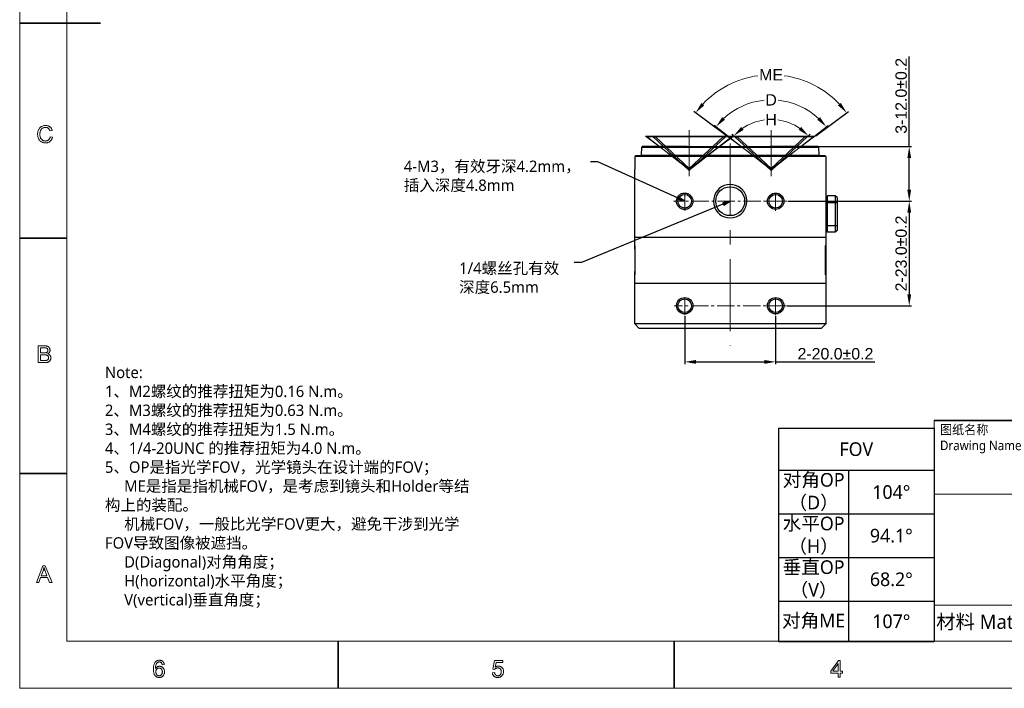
# Model space of a CAD drawing. Header units: millimetres. Extents: x 6362 to 6804, y -1856 to -1543.
# Tile 1 of 28: x 6368 to 6585, y -1850 to -1703. Entities that reach past the tile are written whole.
import ezdxf

# ---------------------------------------------------------------- set-up
doc = ezdxf.new("R2010")
doc.units = ezdxf.units.MM
doc.linetypes.add('CENTER', pattern=[50.8, 31.75, -6.35, 6.35, -6.35])
doc.linetypes.add('CENTER2', pattern=[28.575, 19.05, -3.175, 3.175, -3.175])
doc.layers.add('from', color=7, linetype='Continuous', lineweight=13)
doc.styles.add('HANA', font='arial.ttf')
doc.styles.add('ROMANS', font='romans.shx')
doc.styles.get("Standard").update_dxf_attribs({"font": 'AcadEref.ttf'})
doc.styles.add('微软雅黑', font='txt')
doc.dimstyles.new('HANA$0', dxfattribs={"dimtxt": 2.5, "dimasz": 2.5, "dimexe": 0.5, "dimexo": 0.2, "dimgap": 0.5, "dimtad": 1, "dimzin": 1, "dimdsep": 46, "dimtxsty": 'HANA', "dimcen": 0, "dimclrd": 3, "dimclre": 3, "dimclrt": 4, "dimadec": 0, "dimazin": 0, "dimtfac": 1, "dimtmove": 0, "dimatfit": 3, "dimfxl": 1, "dimtzin": 0, "dimarcsym": 0})
doc.dimstyles.new('HANA$2', dxfattribs={"dimtxt": 2.5, "dimasz": 2.5, "dimexe": 0.5, "dimexo": 0.2, "dimgap": 0.5, "dimtad": 1, "dimtih": 1, "dimtoh": 1, "dimzin": 1, "dimdsep": 46, "dimtxsty": 'HANA', "dimcen": 0, "dimclrd": 3, "dimclre": 3, "dimclrt": 4, "dimadec": 0, "dimazin": 0, "dimtfac": 1, "dimtmove": 0, "dimatfit": 3, "dimfxl": 1, "dimtzin": 0, "dimarcsym": 0})
doc.dimstyles.get("Standard").update_dxf_attribs({"dimtxt": 0.15625, "dimasz": 0.1875, "dimexe": 0.18, "dimexo": 0.0625, "dimgap": 0.09, "dimtad": 0, "dimtih": 1, "dimtoh": 1, "dimdec": 3, "dimzin": 4, "dimdsep": 46, "dimtxsty": 'Standard', "dimblk": 'CLOSED', "dimblk1": 'CLOSED', "dimblk2": 'CLOSED', "dimcen": 0.09, "dimadec": 0, "dimazin": 0, "dimtp": 0.001, "dimtm": 0.001, "dimtfac": 1, "dimtdec": 3, "dimtofl": 0, "dimtmove": 0, "dimatfit": 3, "dimldrblk": 'CLOSED', "dimfxl": 1, "dimtolj": 1, "dimtzin": 4, "dimarcsym": 0})

# ---------------------------------------------------------------- blocks, each defined once
blk = doc.blocks.new('A$C2C621B64')
at = {"layer": 'from', "color": 7, "lineweight": 35, "ltscale": 0.375}
blk.add_line((0, 99.02), (12.02, 99.02), dxfattribs=at)
at = {"layer": 'from', "color": 7, "lineweight": 35, "ltscale": 0.25}
for p, q in [((7, 67), (0, 67)), ((7, 32), (0, 32))]:
    blk.add_line(p, q, dxfattribs=at)
at = {"layer": 'from', "color": 7, "lineweight": 35, "ltscale": 0.24999}
for p, q in [((47.38, 7), (47.38, 0)), ((97.38, 7), (97.38, 0))]:
    blk.add_line(p, q, dxfattribs=at)
at = {"layer": 'from', "color": 7}
for points in [[(0, 0), (291, 0), (291, 204), (0, 204)], [(7, 7), (284, 7), (284, 197), (7, 197)]]:
    blk.add_lwpolyline(points, close=True, dxfattribs=at)
at = {"layer": 'from', "color": 7, "lineweight": 13}
for points in [[(4.88, 82.04), (4.86, 81.95), (4.83, 81.88), (4.8, 81.8), (4.77, 81.73), (4.73, 81.67), (4.69, 81.61), (4.65, 81.55), (4.6, 81.5), (4.55, 81.45), (4.5, 81.41), (4.44, 81.37), (4.39, 81.33), (4.33, 81.3), (4.26, 81.28), (4.2, 81.25), (4.13, 81.23), (4.07, 81.22), (3.99, 81.21), (3.92, 81.2), (3.85, 81.2), (3.73, 81.2), (3.61, 81.22), (3.51, 81.24), (3.41, 81.26), (3.32, 81.3), (3.23, 81.34), (3.15, 81.39), (3.08, 81.45), (3.01, 81.51), (2.95, 81.59), (2.9, 81.66), (2.85, 81.75), (2.81, 81.83), (2.77, 81.92), (2.74, 82.01), (2.72, 82.1), (2.7, 82.2), (2.68, 82.3), (2.67, 82.4), (2.67, 82.51), (2.67, 82.63), (2.68, 82.74), (2.7, 82.85), (2.72, 82.95), (2.75, 83.04), (2.79, 83.14), (2.83, 83.22), (2.88, 83.3), (2.94, 83.38), (3, 83.45), (3.07, 83.51), (3.14, 83.57), (3.22, 83.62), (3.3, 83.66), (3.38, 83.7), (3.47, 83.73), (3.56, 83.76), (3.65, 83.77), (3.75, 83.78), (3.85, 83.79), (3.92, 83.78), (3.99, 83.78), (4.06, 83.77), (4.13, 83.76), (4.19, 83.74), (4.25, 83.72), (4.31, 83.7), (4.37, 83.67), (4.42, 83.64), (4.47, 83.6), (4.52, 83.56), (4.57, 83.52), (4.62, 83.47), (4.66, 83.42), (4.69, 83.37), (4.73, 83.32), (4.76, 83.26), (4.79, 83.19), (4.82, 83.13), (4.84, 83.06), (4.51, 82.98), (4.5, 83.03), (4.48, 83.08), (4.46, 83.12), (4.43, 83.17), (4.41, 83.21), (4.38, 83.25), (4.36, 83.28), (4.33, 83.31), (4.3, 83.34), (4.26, 83.37), (4.23, 83.4), (4.19, 83.42), (4.16, 83.44), (4.12, 83.46), (4.08, 83.47), (4.03, 83.48), (3.99, 83.49), (3.94, 83.5), (3.9, 83.5), (3.85, 83.5), (3.77, 83.5), (3.69, 83.49), (3.62, 83.48), (3.55, 83.46), (3.49, 83.44), (3.43, 83.41), (3.37, 83.37), (3.32, 83.33), (3.27, 83.29), (3.23, 83.23), (3.19, 83.18), (3.15, 83.12), (3.12, 83.06), (3.09, 82.99), (3.07, 82.92), (3.05, 82.85), (3.03, 82.77), (3.02, 82.69), (3.02, 82.6), (3.01, 82.51), (3.02, 82.41), (3.02, 82.32), (3.03, 82.22), (3.05, 82.14), (3.07, 82.06), (3.09, 81.98), (3.12, 81.91), (3.16, 81.85), (3.19, 81.79), (3.24, 81.74), (3.28, 81.69), (3.33, 81.65), (3.38, 81.61), (3.44, 81.58), (3.49, 81.55), (3.55, 81.52), (3.61, 81.51), (3.68, 81.49), (3.75, 81.49), (3.82, 81.48), (3.88, 81.49), (3.93, 81.49), (3.98, 81.5), (4.03, 81.51), (4.08, 81.52), (4.13, 81.54), (4.17, 81.56), (4.22, 81.59), (4.26, 81.61), (4.29, 81.64), (4.33, 81.68), (4.36, 81.71), (4.39, 81.75), (4.42, 81.8), (4.45, 81.84), (4.47, 81.89), (4.5, 81.94), (4.52, 82), (4.54, 82.06), (4.55, 82.12)], [(4.17, 49.82), (4.22, 49.8), (4.26, 49.79), (4.3, 49.77), (4.34, 49.75), (4.38, 49.72), (4.41, 49.7), (4.45, 49.67), (4.47, 49.65), (4.5, 49.62), (4.53, 49.59), (4.55, 49.55), (4.57, 49.52), (4.59, 49.48), (4.6, 49.45), (4.61, 49.41), (4.62, 49.37), (4.63, 49.34), (4.64, 49.3), (4.64, 49.26), (4.64, 49.21), (4.64, 49.17), (4.64, 49.13), (4.63, 49.09), (4.63, 49.05), (4.62, 49.01), (4.6, 48.97), (4.59, 48.94), (4.58, 48.9), (4.56, 48.86), (4.54, 48.83), (4.52, 48.79), (4.49, 48.76), (4.47, 48.73), (4.44, 48.7), (4.41, 48.68), (4.38, 48.65), (4.35, 48.63), (4.31, 48.61), (4.28, 48.59), (4.24, 48.57), (4.2, 48.55), (4.15, 48.54), (4.11, 48.53), (4.06, 48.52), (4.01, 48.51), (3.95, 48.5), (3.9, 48.5), (3.84, 48.49), (3.78, 48.49), (3.71, 48.49), (2.75, 48.49), (2.75, 50.99), (3.69, 50.99), (3.78, 50.99), (3.86, 50.98), (3.94, 50.97), (4.01, 50.96), (4.08, 50.94), (4.14, 50.92), (4.2, 50.89), (4.25, 50.86), (4.29, 50.83), (4.33, 50.79), (4.37, 50.75), (4.4, 50.71), (4.43, 50.67), (4.45, 50.62), (4.47, 50.58), (4.49, 50.54), (4.5, 50.49), (4.51, 50.44), (4.52, 50.4), (4.52, 50.35), (4.52, 50.32), (4.52, 50.29), (4.51, 50.25), (4.51, 50.22), (4.5, 50.19), (4.49, 50.16), (4.48, 50.13), (4.47, 50.1), (4.45, 50.08), (4.43, 50.05), (4.42, 50.02), (4.4, 49.99), (4.37, 49.97), (4.35, 49.94), (4.33, 49.92), (4.3, 49.9), (4.27, 49.88), (4.24, 49.86), (4.21, 49.84)], [(3.08, 49.94), (3.63, 49.94), (3.66, 49.94), (3.69, 49.94), (3.72, 49.94), (3.75, 49.94), (3.78, 49.95), (3.81, 49.95), (3.83, 49.95), (3.86, 49.95), (3.88, 49.96), (3.91, 49.96), (3.93, 49.96), (3.95, 49.97), (3.97, 49.98), (3.99, 49.98), (4.01, 49.99), (4.03, 50), (4.05, 50.02), (4.07, 50.03), (4.09, 50.04), (4.11, 50.06), (4.12, 50.08), (4.14, 50.09), (4.15, 50.11), (4.16, 50.14), (4.17, 50.16), (4.18, 50.19), (4.19, 50.21), (4.19, 50.24), (4.19, 50.27), (4.19, 50.31), (4.19, 50.34), (4.19, 50.37), (4.19, 50.41), (4.18, 50.43), (4.17, 50.46), (4.16, 50.49), (4.15, 50.51), (4.14, 50.53), (4.12, 50.55), (4.11, 50.57), (4.09, 50.59), (4.07, 50.6), (4.05, 50.61), (4.03, 50.63), (4.01, 50.64), (3.99, 50.65), (3.97, 50.66), (3.94, 50.66), (3.92, 50.67), (3.9, 50.67), (3.87, 50.68), (3.85, 50.68), (3.82, 50.68), (3.79, 50.68), (3.76, 50.69), (3.73, 50.69), (3.69, 50.69), (3.66, 50.69), (3.62, 50.69), (3.58, 50.69), (3.08, 50.69)], [(3.08, 48.78), (3.71, 48.78), (3.77, 48.79), (3.83, 48.79), (3.89, 48.79), (3.94, 48.8), (3.99, 48.81), (4.03, 48.83), (4.07, 48.84), (4.11, 48.86), (4.14, 48.88), (4.17, 48.9), (4.2, 48.92), (4.22, 48.95), (4.24, 48.98), (4.25, 49), (4.27, 49.03), (4.28, 49.07), (4.29, 49.1), (4.3, 49.14), (4.3, 49.17), (4.3, 49.21), (4.3, 49.25), (4.29, 49.29), (4.29, 49.33), (4.28, 49.36), (4.27, 49.39), (4.25, 49.43), (4.23, 49.45), (4.21, 49.48), (4.19, 49.51), (4.16, 49.53), (4.13, 49.55), (4.1, 49.57), (4.06, 49.59), (4.02, 49.6), (3.97, 49.62), (3.92, 49.63), (3.86, 49.63), (3.8, 49.64), (3.73, 49.64), (3.66, 49.64), (3.08, 49.64)], [(4.83, 15.73), (4.45, 15.73), (4.16, 16.49), (3.12, 16.49), (2.84, 15.73), (2.49, 15.73), (3.45, 18.23), (3.81, 18.23)], [(4.06, 16.76), (4, 16.91), (3.95, 17.05), (3.9, 17.18), (3.86, 17.29), (3.82, 17.39), (3.79, 17.48), (3.76, 17.55), (3.74, 17.6), (3.72, 17.65), (3.71, 17.68), (3.71, 17.7), (3.7, 17.72), (3.69, 17.75), (3.68, 17.78), (3.67, 17.81), (3.66, 17.84), (3.65, 17.87), (3.65, 17.9), (3.64, 17.93), (3.63, 17.97), (3.62, 17.97), (3.61, 17.92), (3.6, 17.87), (3.59, 17.82), (3.57, 17.78), (3.56, 17.73), (3.55, 17.68), (3.54, 17.64), (3.52, 17.59), (3.51, 17.55), (3.49, 17.5), (3.21, 16.76)], [(20.21, 2.95), (20.25, 3.01), (20.3, 3.07), (20.35, 3.12), (20.4, 3.16), (20.46, 3.2), (20.52, 3.23), (20.59, 3.25), (20.66, 3.27), (20.73, 3.28), (20.81, 3.28), (20.87, 3.28), (20.93, 3.27), (20.98, 3.26), (21.04, 3.24), (21.09, 3.22), (21.14, 3.2), (21.19, 3.17), (21.24, 3.14), (21.29, 3.1), (21.33, 3.05), (21.37, 3.01), (21.41, 2.96), (21.44, 2.91), (21.47, 2.85), (21.49, 2.8), (21.51, 2.74), (21.53, 2.67), (21.54, 2.61), (21.54, 2.54), (21.55, 2.47), (21.54, 2.4), (21.54, 2.34), (21.53, 2.27), (21.51, 2.21), (21.49, 2.14), (21.47, 2.08), (21.44, 2.03), (21.41, 1.97), (21.37, 1.92), (21.33, 1.87), (21.29, 1.82), (21.24, 1.78), (21.19, 1.74), (21.14, 1.71), (21.08, 1.68), (21.02, 1.66), (20.96, 1.64), (20.9, 1.63), (20.83, 1.62), (20.76, 1.62), (20.69, 1.62), (20.62, 1.63), (20.56, 1.64), (20.49, 1.66), (20.43, 1.68), (20.37, 1.71), (20.31, 1.75), (20.26, 1.79), (20.2, 1.83), (20.15, 1.88), (20.1, 1.94), (20.06, 2.01), (20.02, 2.08), (19.99, 2.16), (19.96, 2.25), (19.94, 2.35), (19.92, 2.46), (19.91, 2.57), (19.9, 2.7), (19.9, 2.83), (19.9, 2.96), (19.91, 3.08), (19.92, 3.2), (19.93, 3.31), (19.95, 3.42), (19.98, 3.51), (20.01, 3.6), (20.04, 3.69), (20.08, 3.76), (20.13, 3.84), (20.17, 3.9), (20.23, 3.96), (20.28, 4.01), (20.34, 4.05), (20.41, 4.09), (20.47, 4.12), (20.55, 4.14), (20.62, 4.16), (20.71, 4.17), (20.79, 4.17), (20.85, 4.17), (20.9, 4.17), (20.95, 4.16), (21, 4.15), (21.05, 4.13), (21.1, 4.12), (21.14, 4.1), (21.18, 4.07), (21.23, 4.04), (21.27, 4.02), (21.3, 3.98), (21.34, 3.95), (21.37, 3.91), (21.4, 3.87), (21.42, 3.82), (21.44, 3.77), (21.46, 3.72), (21.48, 3.67), (21.49, 3.61), (21.5, 3.55), (21.2, 3.52), (21.18, 3.6), (21.15, 3.67), (21.12, 3.72), (21.09, 3.78), (21.05, 3.82), (21, 3.86), (20.95, 3.88), (20.9, 3.9), (20.84, 3.92), (20.77, 3.92), (20.73, 3.92), (20.68, 3.91), (20.64, 3.9), (20.6, 3.88), (20.55, 3.86), (20.51, 3.84), (20.48, 3.81), (20.44, 3.77), (20.4, 3.73), (20.37, 3.69), (20.34, 3.64), (20.31, 3.58), (20.28, 3.52), (20.26, 3.46), (20.24, 3.39), (20.23, 3.31), (20.22, 3.23), (20.21, 3.14), (20.2, 3.05), (20.2, 2.95)], [(20.76, 1.87), (20.8, 1.87), (20.84, 1.88), (20.88, 1.89), (20.91, 1.9), (20.95, 1.91), (20.98, 1.93), (21.01, 1.95), (21.04, 1.98), (21.07, 2.01), (21.1, 2.04), (21.12, 2.08), (21.15, 2.11), (21.17, 2.15), (21.18, 2.19), (21.2, 2.23), (21.21, 2.27), (21.22, 2.31), (21.22, 2.36), (21.23, 2.41), (21.23, 2.45), (21.23, 2.5), (21.22, 2.55), (21.22, 2.59), (21.21, 2.63), (21.2, 2.67), (21.18, 2.71), (21.17, 2.75), (21.15, 2.79), (21.12, 2.82), (21.1, 2.85), (21.07, 2.88), (21.04, 2.91), (21.01, 2.93), (20.98, 2.96), (20.94, 2.97), (20.91, 2.99), (20.87, 3), (20.83, 3.01), (20.79, 3.01), (20.75, 3.01), (20.71, 3.01), (20.67, 3.01), (20.63, 3), (20.59, 2.99), (20.56, 2.98), (20.52, 2.96), (20.49, 2.94), (20.46, 2.92), (20.43, 2.89), (20.4, 2.86), (20.37, 2.83), (20.34, 2.8), (20.32, 2.77), (20.3, 2.73), (20.29, 2.69), (20.27, 2.65), (20.26, 2.61), (20.26, 2.56), (20.25, 2.52), (20.25, 2.47), (20.25, 2.42), (20.26, 2.37), (20.26, 2.33), (20.27, 2.28), (20.29, 2.24), (20.3, 2.2), (20.32, 2.16), (20.34, 2.12), (20.37, 2.08), (20.39, 2.05), (20.42, 2.01), (20.45, 1.98), (20.49, 1.96), (20.52, 1.93), (20.56, 1.91), (20.59, 1.9), (20.63, 1.89), (20.67, 1.88), (20.71, 1.87)], [(70.76, 3.16), (70.81, 3.19), (70.85, 3.22), (70.9, 3.24), (70.95, 3.26), (70.99, 3.28), (71.04, 3.29), (71.09, 3.31), (71.14, 3.31), (71.19, 3.32), (71.24, 3.32), (71.3, 3.32), (71.36, 3.31), (71.42, 3.3), (71.47, 3.28), (71.53, 3.26), (71.58, 3.24), (71.63, 3.21), (71.68, 3.18), (71.73, 3.14), (71.78, 3.1), (71.82, 3.05), (71.86, 3), (71.9, 2.95), (71.93, 2.9), (71.95, 2.84), (71.97, 2.78), (71.99, 2.72), (72, 2.65), (72.01, 2.58), (72.01, 2.51), (72.01, 2.44), (72, 2.37), (71.99, 2.3), (71.97, 2.23), (71.95, 2.17), (71.93, 2.1), (71.9, 2.04), (71.86, 1.99), (71.82, 1.93), (71.78, 1.88), (71.73, 1.83), (71.68, 1.78), (71.62, 1.74), (71.56, 1.71), (71.5, 1.68), (71.44, 1.66), (71.37, 1.64), (71.31, 1.63), (71.23, 1.62), (71.16, 1.62), (71.1, 1.62), (71.04, 1.62), (70.98, 1.63), (70.92, 1.65), (70.87, 1.66), (70.81, 1.68), (70.76, 1.7), (70.71, 1.73), (70.66, 1.76), (70.62, 1.79), (70.57, 1.83), (70.53, 1.87), (70.5, 1.92), (70.47, 1.96), (70.44, 2.01), (70.41, 2.07), (70.39, 2.12), (70.38, 2.18), (70.36, 2.25), (70.36, 2.32), (70.68, 2.34), (70.68, 2.29), (70.69, 2.25), (70.71, 2.21), (70.72, 2.17), (70.74, 2.13), (70.75, 2.1), (70.77, 2.07), (70.8, 2.04), (70.82, 2.01), (70.84, 1.99), (70.87, 1.96), (70.9, 1.94), (70.92, 1.93), (70.95, 1.91), (70.99, 1.9), (71.02, 1.89), (71.05, 1.88), (71.09, 1.87), (71.12, 1.87), (71.16, 1.87), (71.2, 1.87), (71.25, 1.88), (71.29, 1.89), (71.33, 1.9), (71.37, 1.91), (71.41, 1.93), (71.44, 1.96), (71.48, 1.98), (71.51, 2.01), (71.54, 2.05), (71.56, 2.08), (71.59, 2.12), (71.61, 2.16), (71.63, 2.2), (71.65, 2.24), (71.66, 2.29), (71.67, 2.33), (71.68, 2.38), (71.68, 2.43), (71.68, 2.48), (71.68, 2.53), (71.68, 2.58), (71.67, 2.63), (71.66, 2.67), (71.64, 2.72), (71.63, 2.76), (71.61, 2.79), (71.59, 2.83), (71.56, 2.86), (71.53, 2.89), (71.5, 2.92), (71.47, 2.95), (71.44, 2.97), (71.4, 2.99), (71.36, 3.01), (71.32, 3.02), (71.28, 3.03), (71.24, 3.04), (71.2, 3.05), (71.15, 3.05), (71.09, 3.04), (71.04, 3.04), (70.99, 3.02), (70.94, 3.01), (70.89, 2.99), (70.85, 2.96), (70.81, 2.93), (70.77, 2.89), (70.73, 2.85), (70.7, 2.81), (70.41, 2.84), (70.65, 4.13), (71.89, 4.13), (71.89, 3.83), (70.9, 3.83)], [(122.45, 2.26), (122.11, 2.26), (122.11, 1.66), (121.8, 1.66), (121.8, 2.26), (120.72, 2.26), (120.72, 2.54), (121.86, 4.16), (122.11, 4.16), (122.11, 2.54), (122.45, 2.54)], [(121.8, 2.54), (121.8, 3.67), (121.8, 3.67), (121.02, 2.54)]]:
    blk.add_lwpolyline(points, close=True, dxfattribs=at)
blk = doc.blocks.new('*D50')
at = {"color": 3, "linetype": 'Continuous', "lineweight": -2}
for p, q in [((6525.17, -1728.64), (6524.68, -1728.18)), ((6541.37, -1728.64), (6541.86, -1728.18))]:
    blk.add_line(p, q, dxfattribs=at)
at = {"color": 3, "linetype": 'Continuous', "lineweight": 5}
for start, end in [(97.572, 124.275), (55.725, 82.428)]:
    blk.add_arc((6533.27, -1736.17), 11.24, start, end, dxfattribs=at)
at = {"color": 3}
for points in [[(6526.67, -1726.57), (6527.21, -1727.21), (6525.05, -1728.52)], [(6539.33, -1727.21), (6539.87, -1726.57), (6541.49, -1728.52)]]:
    blk.add_solid(points, dxfattribs=at)
at = {"layer": 'Defpoints', "color": 0}
for p in [(6530.95, -1725.18), (6525.32, -1728.77), (6541.22, -1728.77), (6532.69, -1735.63), (6533.85, -1735.63)]:
    blk.add_point(p, dxfattribs=at)
at = {"color": 4, "lineweight": 5, "insert": (6533.27, -1724.94), "char_height": 2.5, "attachment_point": 5, "style": 'HANA'}
blk.add_mtext('H', dxfattribs=at)
blk = doc.blocks.new('*D51')
at = {"color": 3, "linetype": 'Continuous', "lineweight": -2}
for p, q in [((6523.83, -1728.65), (6520.73, -1726.23)), ((6542.71, -1728.65), (6545.81, -1726.23))]:
    blk.add_line(p, q, dxfattribs=at)
at = {"color": 3, "linetype": 'Continuous', "lineweight": 5}
for start, end in [(95.7111, 132.6942), (47.3058, 84.2889)]:
    blk.add_arc((6533.27, -1736.02), 15.41, start, end, dxfattribs=at)
at = {"color": 3}
for points in [[(6522.52, -1724.41), (6523.13, -1724.98), (6521.13, -1726.54)], [(6543.41, -1724.98), (6544.03, -1724.41), (6545.41, -1726.54)]]:
    blk.add_solid(points, dxfattribs=at)
at = {"layer": 'Defpoints', "color": 0}
for p in [(6531.13, -1720.76), (6523.99, -1728.77), (6542.55, -1728.77), (6533.27, -1736.02), (6533.27, -1736.02)]:
    blk.add_point(p, dxfattribs=at)
at = {"color": 4, "lineweight": 5, "insert": (6533.27, -1720.61), "char_height": 2.5, "attachment_point": 5, "style": 'HANA'}
blk.add_mtext('D', dxfattribs=at)
blk = doc.blocks.new('*D52')
at = {"color": 3, "lineweight": -2}
for p, q in [((6523.46, -1728.5), (6516.25, -1723.17)), ((6543.08, -1728.5), (6550.29, -1723.17))]:
    blk.add_line(p, q, dxfattribs=at)
at = {"color": 3, "linetype": 'Continuous', "lineweight": 5}
for start, end in [(98.0543, 136.5657), (43.4343, 81.9457)]:
    blk.add_arc((6533.27, -1735.76), 20.67, start, end, dxfattribs=at)
at = {"color": 3}
for points in [[(6517.94, -1721.28), (6518.58, -1721.82), (6516.66, -1723.47)], [(6547.96, -1721.82), (6548.6, -1721.28), (6549.89, -1723.47)]]:
    blk.add_solid(points, dxfattribs=at)
at = {"layer": 'Defpoints', "color": 0}
for p in [(6525.59, -1716.57), (6523.62, -1728.62), (6542.92, -1728.62), (6533.27, -1735.76), (6533.27, -1735.76)]:
    blk.add_point(p, dxfattribs=at)
at = {"color": 4, "lineweight": 5, "insert": (6533.27, -1715.09), "char_height": 2.5, "attachment_point": 5, "style": 'HANA'}
blk.add_mtext('ME', dxfattribs=at)
blk = doc.blocks.new('*D54')
at = {"color": 3, "lineweight": -2}
for p, q in [((6514.27, -1768.2), (6514.27, -1778.74)), ((6534.27, -1768.2), (6534.27, -1778.74)), ((6516.77, -1778.24), (6531.77, -1778.24)), ((6534.27, -1778.24), (6556.11, -1778.24))]:
    blk.add_line(p, q, dxfattribs=at)
at = {"color": 3}
for points in [[(6516.77, -1777.83), (6516.77, -1778.66), (6514.27, -1778.24)], [(6531.77, -1778.66), (6531.77, -1777.83), (6534.27, -1778.24)]]:
    blk.add_solid(points, dxfattribs=at)
at = {"layer": 'Defpoints', "color": 0}
for p in [(6514.27, -1768), (6534.27, -1768), (6534.27, -1778.24)]:
    blk.add_point(p, dxfattribs=at)
at = {"color": 4, "lineweight": 5, "insert": (6547.42, -1776.47), "char_height": 2.5, "attachment_point": 5, "style": 'HANA'}
blk.add_mtext('2-20.0%%p0.2', dxfattribs=at)
blk = doc.blocks.new('_CLOSED')
at = {"color": 0, "linetype": 'ByBlock'}
for p, q in [((0, 0), (-1, 0.17)), ((-1, 0.17), (-1, -0.17)), ((-1, -0.17), (0, 0)), ((-1, 0), (0, 0))]:
    blk.add_line(p, q, dxfattribs=at)
blk = doc.blocks.new('*D55')
at = {"color": 3, "lineweight": -2}
for p, q in [((6536.91, -1742.9), (6564.14, -1742.9)), ((6563.64, -1745.4), (6563.64, -1763.4)), ((6536.82, -1765.9), (6564.14, -1765.9))]:
    blk.add_line(p, q, dxfattribs=at)
at = {"color": 3}
for points in [[(6564.06, -1745.4), (6563.23, -1745.4), (6563.64, -1742.9)], [(6563.23, -1763.4), (6564.06, -1763.4), (6563.64, -1765.9)]]:
    blk.add_solid(points, dxfattribs=at)
at = {"layer": 'Defpoints', "color": 0}
for p in [(6536.71, -1742.9), (6536.62, -1765.9), (6563.64, -1765.9)]:
    blk.add_point(p, dxfattribs=at)
at = {"color": 4, "lineweight": 5, "insert": (6561.87, -1754.4), "char_height": 2.5, "attachment_point": 5, "rotation": 90, "style": 'HANA'}
blk.add_mtext('2-23.0%%p0.2', dxfattribs=at)
blk = doc.blocks.new('*D58')
at = {"color": 3, "lineweight": -2}
for p, q in [((6563.64, -1730.9), (6563.64, -1711.06)), ((6543.77, -1730.9), (6564.14, -1730.9)), ((6563.64, -1740.4), (6563.64, -1733.4)), ((6536.91, -1742.9), (6564.14, -1742.9))]:
    blk.add_line(p, q, dxfattribs=at)
at = {"color": 3}
for points in [[(6564.06, -1733.4), (6563.23, -1733.4), (6563.64, -1730.9)], [(6563.23, -1740.4), (6564.06, -1740.4), (6563.64, -1742.9)]]:
    blk.add_solid(points, dxfattribs=at)
at = {"layer": 'Defpoints', "color": 0}
for p in [(6543.57, -1730.9), (6563.64, -1730.9), (6536.71, -1742.9)]:
    blk.add_point(p, dxfattribs=at)
at = {"color": 4, "lineweight": 5, "insert": (6561.87, -1719.73), "char_height": 2.5, "attachment_point": 5, "rotation": 90, "style": 'HANA'}
blk.add_mtext('3-12.0%%p0.2', dxfattribs=at)
blk = doc.blocks.new('*T59')
at = {"color": 0, "lineweight": -2}
for p, q in [((0, 0), (15.4, 0)), ((0, 0), (0, -9.23)), ((15.4, 0), (34.18, 0)), ((34.18, 0), (34.18, -9.23)), ((0, -9.23), (15.4, -9.23)), ((0, -9.23), (0, -18.86)), ((15.4, -9.23), (34.18, -9.23)), ((15.4, -9.23), (15.4, -18.86)), ((34.18, -9.23), (34.18, -18.86)), ((0, -18.86), (15.4, -18.86)), ((0, -18.86), (0, -28.44)), ((15.4, -18.86), (34.18, -18.86)), ((15.4, -18.86), (15.4, -28.44)), ((34.18, -18.86), (34.18, -28.44)), ((0, -28.44), (15.4, -28.44)), ((0, -28.44), (0, -38.07)), ((15.4, -28.44), (34.18, -28.44)), ((15.4, -28.44), (15.4, -38.07)), ((34.18, -28.44), (34.18, -38.07)), ((0, -38.07), (15.4, -38.07)), ((0, -38.07), (0, -46.9)), ((15.4, -38.07), (34.18, -38.07)), ((15.4, -38.07), (15.4, -46.9)), ((34.18, -38.07), (34.18, -46.9)), ((0, -46.9), (15.4, -46.9)), ((15.4, -46.9), (34.18, -46.9))]:
    blk.add_line(p, q, dxfattribs=at)
at = {"color": 0, "lineweight": 9, "char_height": 3, "attachment_point": 5}
for s, insert, width in [('{\\fMicrosoft YaHei|b0|i0|c134|p34;FOV}', (17.09, -4.62), 33.6183), ('{\\fMicrosoft YaHei|b0|i0|c134|p2;对角OP（D）}', (7.7, -14.05), 14.841), ('{\\fMicrosoft YaHei|b0|i0|c134|p34;104%%D}', (24.79, -14.05), 18.2157), ('{\\fMicrosoft YaHei|b0|i0|c134|p2;水平OP（H）}', (7.7, -23.65), 14.841), ('{\\fMicrosoft YaHei|b0|i0|c134|p34;94.1%%D}', (24.79, -23.65), 18.2157), ('{\\fMicrosoft YaHei|b0|i0|c134|p2;垂直OP（V）}', (7.7, -33.25), 14.841), ('{\\fMicrosoft YaHei|b0|i0|c134|p34;68.2%%D}', (24.79, -33.25), 18.2157), ('{\\fMicrosoft YaHei|b0|i0|c134|p2;对角ME}', (7.7, -42.48), 14.841), ('{\\fMicrosoft YaHei|b0|i0|c134|p34;107%%D}', (24.79, -42.48), 18.2157)]:
    blk.add_mtext(s, dxfattribs=dict(at, insert=insert, width=width))

msp = doc.modelspace()

# ---------------------------------------------------------------- linework, layer by layer
at = {"color": 1, "linetype": 'CENTER', "lineweight": 9, "ltscale": 0.5}
for p, q in [((6515.271, -1727.246), (6515.271, -1737.371)), ((6533.271, -1727.246), (6533.271, -1737.371)), ((6524.271, -1730.22), (6524.271, -1774.733))]:
    msp.add_line(p, q, dxfattribs=at)
at = {"color": 6, "linetype": 'Continuous', "lineweight": 5}
for p, q in [((6515.271, -1735.761), (6505.624, -1728.623)), ((6542.917, -1728.623), (6505.624, -1728.623)), ((6515.271, -1736.022), (6505.993, -1728.773)), ((6542.549, -1728.773), (6505.993, -1728.773)), ((6507.32, -1728.773), (6515.271, -1736.174)), ((6507.84, -1728.773), (6515.271, -1735.691)), ((6522.702, -1728.773), (6515.271, -1735.691)), ((6523.221, -1728.773), (6515.271, -1736.174)), ((6533.271, -1735.761), (6523.624, -1728.623)), ((6533.271, -1736.022), (6523.993, -1728.773)), ((6525.32, -1728.773), (6533.271, -1736.174)), ((6525.84, -1728.773), (6533.271, -1735.691)), ((6533.271, -1735.761), (6542.917, -1728.623)), ((6533.271, -1736.022), (6542.549, -1728.773)), ((6540.702, -1728.773), (6533.271, -1735.691)), ((6541.221, -1728.773), (6533.271, -1736.174))]:
    msp.add_line(p, q, dxfattribs=at)
at = {"color": 6, "linetype": 'Continuous'}
for p, q in [((6515.271, -1735.761), (6524.917, -1728.623)), ((6515.271, -1736.022), (6524.549, -1728.773))]:
    msp.add_line(p, q, dxfattribs=at)
at = {"color": 7, "linetype": 'Continuous'}
for p, q in [((6504.774, -1732.755), (6504.819, -1731.047)), ((6504.819, -1731.047), (6543.722, -1731.047)), ((6514.82, -1730.901), (6504.969, -1730.901)), ((6504.969, -1730.901), (6504.969, -1730.901)), ((6504.969, -1730.901), (6504.969, -1730.901)), ((6514.82, -1730.901), (6533.126, -1730.901)), ((6543.572, -1730.901), (6533.126, -1730.901)), ((6543.572, -1730.901), (6543.572, -1730.901)), ((6543.572, -1730.901), (6543.572, -1730.901)), ((6543.722, -1731.047), (6543.721, -1731.036)), ((6543.722, -1731.047), (6543.767, -1732.755)), ((6503.269, -1733.051), (6503.419, -1732.901)), ((6503.269, -1733.051), (6503.269, -1733.051)), ((6503.27, -1733.051), (6503.269, -1733.051)), ((6503.269, -1733.051), (6503.269, -1735.956)), ((6545.272, -1733.051), (6503.27, -1733.051)), ((6545.122, -1732.901), (6503.42, -1732.901)), ((6504.774, -1732.755), (6543.767, -1732.755)), ((6543.767, -1732.755), (6543.769, -1732.776)), ((6545.122, -1732.901), (6545.272, -1733.051)), ((6545.272, -1733.051), (6545.272, -1769.9)), ((6503.269, -1735.952), (6503.27, -1735.951)), ((6503.279, -1746.901), (6503.279, -1737.601)), ((6545.272, -1742.121), (6545.672, -1741.721)), ((6547.372, -1741.721), (6545.672, -1741.721)), ((6545.672, -1749.721), (6545.672, -1741.721)), ((6547.372, -1741.721), (6547.372, -1749.721)), ((6547.772, -1742.121), (6547.372, -1741.721)), ((6547.772, -1742.121), (6547.772, -1749.321)), ((6545.272, -1743.221), (6547.772, -1743.221)), ((6503.269, -1752.675), (6503.269, -1748.546)), ((6545.272, -1748.221), (6547.772, -1748.221)), ((6545.272, -1749.321), (6545.672, -1749.721)), ((6547.772, -1749.321), (6547.372, -1749.721)), ((6545.272, -1750.901), (6503.269, -1750.901)), ((6547.372, -1749.721), (6545.672, -1749.721)), ((6503.291, -1752.675), (6503.268, -1752.675)), ((6503.271, -1752.693), (6503.271, -1759.123)), ((6503.299, -1752.706), (6503.28, -1752.687)), ((6503.292, -1752.676), (6503.291, -1752.675)), ((6545.264, -1752.684), (6545.251, -1752.697)), ((6545.256, -1752.675), (6545.273, -1752.675)), ((6545.256, -1752.675), (6545.256, -1752.675)), ((6503.344, -1753.874), (6503.271, -1753.874)), ((6503.344, -1757.926), (6503.344, -1753.876)), ((6545.271, -1753.874), (6545.209, -1753.874)), ((6545.209, -1757.926), (6545.209, -1753.876)), ((6503.344, -1757.928), (6503.271, -1757.928)), ((6545.271, -1757.928), (6545.209, -1757.928)), ((6503.268, -1759.128), (6503.291, -1759.127)), ((6503.269, -1769.9), (6503.269, -1759.127)), ((6503.28, -1759.115), (6503.299, -1759.096)), ((6503.291, -1759.127), (6503.292, -1759.126)), ((6545.263, -1759.12), (6545.247, -1759.103)), ((6545.273, -1759.128), (6545.256, -1759.127)), ((6545.256, -1759.127), (6545.256, -1759.127)), ((6545.271, -1758.969), (6545.271, -1759.125)), ((6503.269, -1760.901), (6545.272, -1760.901)), ((6504.269, -1770.901), (6503.269, -1769.901)), ((6527.006, -1769.901), (6503.269, -1769.901)), ((6527.006, -1770.901), (6504.269, -1770.901)), ((6545.272, -1769.901), (6527.024, -1769.901)), ((6544.272, -1770.901), (6527.024, -1770.901)), ((6545.272, -1769.9), (6544.272, -1770.901))]:
    msp.add_line(p, q, dxfattribs=at)
at = {"color": 6, "linetype": 'CENTER2', "lineweight": 5, "ltscale": 0.2}
for p, q in [((6514.271, -1745), (6514.271, -1740.802)), ((6534.271, -1745), (6534.271, -1740.802)), ((6536.712, -1742.901), (6511.83, -1742.901)), ((6514.271, -1768), (6514.271, -1763.802)), ((6534.271, -1768), (6534.271, -1763.802)), ((6536.618, -1765.901), (6511.924, -1765.901))]:
    msp.add_line(p, q, dxfattribs=at)
at = {"color": 7, "linetype": 'Continuous'}
for points in [[(6504.969, -1730.901), (6504.951, -1730.902), (6504.932, -1730.906), (6504.914, -1730.912), (6504.896, -1730.92), (6504.879, -1730.931), (6504.863, -1730.945), (6504.85, -1730.96), (6504.839, -1730.977), (6504.83, -1730.996), (6504.823, -1731.016), (6504.82, -1731.036), (6504.819, -1731.047)], [(6543.722, -1731.047), (6543.721, -1731.033), (6543.716, -1731.009), (6543.707, -1730.986), (6543.695, -1730.965), (6543.68, -1730.947), (6543.661, -1730.93), (6543.641, -1730.918), (6543.619, -1730.909), (6543.595, -1730.903), (6543.572, -1730.901)], [(6543.609, -1730.906), (6543.59, -1730.902), (6543.572, -1730.901)], [(6543.663, -1730.931), (6543.646, -1730.92), (6543.628, -1730.912), (6543.609, -1730.906)], [(6543.721, -1731.036), (6543.718, -1731.016), (6543.712, -1730.996), (6543.703, -1730.977), (6543.691, -1730.96), (6543.678, -1730.945)], [(6504.625, -1732.901), (6504.641, -1732.9), (6504.665, -1732.896), (6504.687, -1732.887), (6504.708, -1732.876), (6504.727, -1732.86), (6504.743, -1732.843), (6504.756, -1732.823), (6504.766, -1732.801), (6504.772, -1732.777), (6504.774, -1732.755)], [(6543.767, -1732.756), (6543.767, -1732.761), (6543.768, -1732.766), (6543.768, -1732.771), (6543.769, -1732.776), (6543.77, -1732.781), (6543.771, -1732.786)], [(6543.769, -1732.777), (6543.775, -1732.801), (6543.785, -1732.823), (6543.798, -1732.843), (6543.814, -1732.86), (6543.833, -1732.876), (6543.854, -1732.887), (6543.877, -1732.896), (6543.901, -1732.9), (6543.901, -1732.9)], [(6543.772, -1732.791), (6543.774, -1732.795), (6543.775, -1732.8), (6543.777, -1732.804), (6543.778, -1732.809), (6543.78, -1732.813), (6543.782, -1732.817), (6543.784, -1732.821), (6543.786, -1732.825), (6543.789, -1732.829), (6543.791, -1732.833), (6543.794, -1732.837), (6543.796, -1732.84), (6543.799, -1732.844), (6543.801, -1732.847), (6543.804, -1732.85)], [(6543.807, -1732.853), (6543.81, -1732.856), (6543.813, -1732.859), (6543.816, -1732.862), (6543.819, -1732.865), (6543.823, -1732.868), (6543.826, -1732.87), (6543.829, -1732.873), (6543.833, -1732.875), (6543.836, -1732.877), (6543.839, -1732.88), (6543.843, -1732.882), (6543.846, -1732.884), (6543.85, -1732.885), (6543.853, -1732.887), (6543.857, -1732.889), (6543.86, -1732.89), (6543.864, -1732.891)], [(6543.867, -1732.893), (6543.871, -1732.894), (6543.874, -1732.895), (6543.878, -1732.896), (6543.881, -1732.897), (6543.885, -1732.898), (6543.888, -1732.898), (6543.892, -1732.899), (6543.895, -1732.899), (6543.898, -1732.9), (6543.902, -1732.9), (6543.905, -1732.901), (6543.908, -1732.901), (6543.911, -1732.901), (6543.914, -1732.901), (6543.916, -1732.901)]]:
    msp.add_lwpolyline(points, dxfattribs=at)
for centre, radius in [((6524.271, -1742.901), 3.175), ((6514.271, -1742.901), 1.5), ((6534.272, -1742.9), 1.801), ((6534.271, -1742.901), 1.5), ((6514.269, -1765.901), 1.8), ((6514.271, -1765.901), 1.5), ((6534.273, -1765.901), 1.8), ((6534.271, -1765.901), 1.5)]:
    msp.add_circle(centre, radius, dxfattribs=at)
msp.add_arc((6524.27, -1742.899), 3.673, 41.44974, 359.99651, dxfattribs=at)
at = {"color": 6, "linetype": 'Continuous', "lineweight": 5}
for points, knots in [([(6507.32, -1728.773), (6507.348, -1728.799), (6507.419, -1728.839), (6507.548, -1728.853), (6507.692, -1728.831), (6507.79, -1728.795), (6507.84, -1728.773)], [0, 0, 0, 0, 0.2042824, 0.4339914, 0.7003557, 1, 1, 1, 1]), ([(6522.702, -1728.773), (6522.752, -1728.795), (6522.849, -1728.831), (6522.993, -1728.853), (6523.122, -1728.839), (6523.194, -1728.799), (6523.221, -1728.773)], [0, 0, 0, 0, 0.2996333, 0.5659959, 0.7957094, 1, 1, 1, 1]), ([(6525.32, -1728.773), (6525.348, -1728.799), (6525.419, -1728.839), (6525.548, -1728.853), (6525.692, -1728.831), (6525.79, -1728.795), (6525.84, -1728.773)], [0, 0, 0, 0, 0.2042824, 0.4339914, 0.7003557, 1, 1, 1, 1]), ([(6540.702, -1728.773), (6540.752, -1728.795), (6540.849, -1728.831), (6540.993, -1728.853), (6541.122, -1728.839), (6541.194, -1728.799), (6541.221, -1728.773)], [0, 0, 0, 0, 0.2996333, 0.5659959, 0.7957094, 1, 1, 1, 1])]:
    msp.add_open_spline(points, degree=3, knots=knots, dxfattribs=at)
at = {"color": 7, "linetype": 'Continuous'}
for points, knots in [([(6503.279, -1737.601), (6503.279, -1737.494), (6503.279, -1737.284), (6503.278, -1736.978), (6503.277, -1736.737), (6503.275, -1736.559), (6503.275, -1736.439), (6503.274, -1736.331), (6503.273, -1736.235), (6503.272, -1736.152), (6503.272, -1736.091), (6503.271, -1736.05), (6503.271, -1736.024), (6503.271, -1736.003), (6503.27, -1735.985), (6503.27, -1735.971), (6503.27, -1735.962), (6503.27, -1735.956), (6503.27, -1735.954), (6503.27, -1735.953), (6503.27, -1735.952), (6503.27, -1735.952)], [0, 0, 0, 0, 0.1949429, 0.3824405, 0.5551779, 0.6340353, 0.7067897, 0.7726634, 0.8310852, 0.8815379, 0.9235506, 0.9412656, 0.9567199, 0.9698641, 0.9806614, 0.989092, 0.9951374, 0.9972599, 0.9987791, 0.9996929, 1, 1, 1, 1]), ([(6527.943, -1742.901), (6527.943, -1742.68), (6527.903, -1742.236), (6527.724, -1741.593), (6527.431, -1740.994), (6527.169, -1740.633), (6527.023, -1740.468)], [0, 0, 0, 0, 0.2500003, 0.5000001, 0.7500001, 1, 1, 1, 1]), ([(6512.468, -1742.901), (6512.468, -1742.666), (6512.562, -1742.192), (6512.962, -1741.592), (6513.562, -1741.191), (6514.27, -1741.05), (6514.978, -1741.192), (6515.579, -1741.593), (6515.98, -1742.193), (6516.074, -1742.667), (6516.075, -1742.901)], [0, 0, 0, 0, 0.125011, 0.2500048, 0.3750005, 0.4999959, 0.6249969, 0.75, 0.8749955, 1, 1, 1, 1]), ([(6516.075, -1742.901), (6516.074, -1743.136), (6515.98, -1743.61), (6515.578, -1744.209), (6514.978, -1744.61), (6514.27, -1744.752), (6513.562, -1744.611), (6512.961, -1744.21), (6512.628, -1743.708), (6512.491, -1743.255), (6512.468, -1743.019), (6512.468, -1742.901)], [0, 0, 0, 0, 0.12493, 0.2498507, 0.374779, 0.4997054, 0.624626, 0.749547, 0.8744668, 0.9372567, 1, 1, 1, 1]), ([(6503.27, -1748.551), (6503.27, -1748.551), (6503.27, -1748.55), (6503.27, -1748.548), (6503.27, -1748.546), (6503.27, -1748.541), (6503.27, -1748.531), (6503.27, -1748.518), (6503.271, -1748.5), (6503.271, -1748.478), (6503.271, -1748.453), (6503.272, -1748.411), (6503.272, -1748.35), (6503.273, -1748.267), (6503.274, -1748.171), (6503.275, -1748.063), (6503.275, -1747.944), (6503.277, -1747.765), (6503.278, -1747.524), (6503.279, -1747.219), (6503.279, -1747.008), (6503.279, -1746.901)], [0, 0, 0, 0, 0.000304, 0.0012096, 0.0027168, 0.0048249, 0.0108401, 0.0192479, 0.0300411, 0.0432093, 0.0587109, 0.0764849, 0.1186058, 0.1690842, 0.2274473, 0.2932324, 0.3659168, 0.4447377, 0.6175077, 0.8050652, 1, 1, 1, 1]), ([(6503.344, -1753.876), (6503.344, -1753.8), (6503.343, -1753.65), (6503.339, -1753.431), (6503.332, -1753.228), (6503.325, -1753.073), (6503.319, -1752.962), (6503.315, -1752.892), (6503.311, -1752.83), (6503.307, -1752.778), (6503.303, -1752.737), (6503.299, -1752.707), (6503.296, -1752.688), (6503.294, -1752.679), (6503.293, -1752.677), (6503.292, -1752.676)], [0, 0, 0, 0, 0.1900537, 0.3744524, 0.5456562, 0.6963981, 0.7625899, 0.8217982, 0.8733135, 0.916511, 0.9509819, 0.9763647, 0.9925781, 0.9973429, 1, 1, 1, 1]), ([(6545.209, -1753.876), (6545.209, -1753.8), (6545.21, -1753.649), (6545.214, -1753.43), (6545.22, -1753.226), (6545.227, -1753.071), (6545.232, -1752.96), (6545.236, -1752.889), (6545.24, -1752.828), (6545.244, -1752.776), (6545.247, -1752.735), (6545.25, -1752.708), (6545.252, -1752.692), (6545.253, -1752.684), (6545.254, -1752.679), (6545.255, -1752.676), (6545.256, -1752.675)], [0, 0, 0, 0, 0.1907593, 0.3757508, 0.5473767, 0.6983685, 0.7645895, 0.8237555, 0.8751616, 0.9181871, 0.9524051, 0.9774308, 0.9864526, 0.9931848, 0.9976704, 1, 1, 1, 1]), ([(6503.292, -1759.126), (6503.293, -1759.126), (6503.294, -1759.123), (6503.296, -1759.113), (6503.299, -1759.094), (6503.303, -1759.063), (6503.307, -1759.022), (6503.311, -1758.97), (6503.315, -1758.908), (6503.32, -1758.837), (6503.326, -1758.726), (6503.332, -1758.569), (6503.339, -1758.366), (6503.343, -1758.149), (6503.344, -1758.001), (6503.344, -1757.926)], [0, 0, 0, 0, 0.0027351, 0.0076707, 0.0243994, 0.0503494, 0.0853018, 0.12882, 0.1804513, 0.2397166, 0.3061259, 0.4580501, 0.6303756, 0.8135266, 1, 1, 1, 1]), ([(6545.256, -1759.127), (6545.255, -1759.126), (6545.254, -1759.123), (6545.253, -1759.118), (6545.252, -1759.11), (6545.25, -1759.093), (6545.247, -1759.065), (6545.244, -1759.024), (6545.24, -1758.972), (6545.236, -1758.911), (6545.232, -1758.84), (6545.227, -1758.729), (6545.22, -1758.572), (6545.214, -1758.368), (6545.21, -1758.15), (6545.209, -1758.001), (6545.209, -1757.926)], [0, 0, 0, 0, 0.0023933, 0.0070261, 0.0139659, 0.0232313, 0.0487581, 0.0834011, 0.1267087, 0.1782107, 0.2374002, 0.3037542, 0.4556454, 0.6283601, 0.812402, 1, 1, 1, 1])]:
    msp.add_open_spline(points, degree=3, knots=knots, dxfattribs=at)
at = {"layer": 'from', "color": 7, "lineweight": 13}
for p, q in [((6569.094, -1791.126), (6569.094, -1839.704)), ((6569.094, -1807.377), (6787.638, -1807.377)), ((6569.094, -1831.755), (6787.638, -1831.755)), ((6508.668, -1839.704), (6787.638, -1839.704))]:
    msp.add_line(p, q, dxfattribs=at)
at = {"layer": 'from', "color": 7, "lineweight": 35}
msp.add_line((6569.094, -1791.126), (6787.638, -1791.126), dxfattribs=at)

# ---------------------------------------------------------------- block references
at = {"xscale": 1.47744, "yscale": 1.47744, "zscale": 1.47744}
msp.add_blockref('A$C2C621B64', (6368.045, -1850.046), dxfattribs=at)
msp.add_blockref('*T59', (6534.914, -1792.842))

# ---------------------------------------------------------------- texts
at = {"insert": (6386.784, -1779.307), "char_height": 2.5, "width": 82.02249, "attachment_point": 1, "style": 'ROMANS'}
msp.add_mtext('{\\fMicrosoft YaHei|b0|i0|c134|p2;Note: \\P1、M2螺纹的推荐扭矩为0.16 N.m。\\P2、M3螺纹的推荐扭矩为0.63 N.m。\\P3、M4螺纹的推荐扭矩为1.5 N.m。\\P4、1/4-20UNC 的推荐扭矩为4.0 N.m。\\P5、OP是指光学FOV，光学镜头在设计端的FOV；\\P     ME是指是指机械FOV，是考虑到镜头和Holder等结构上的装配。\\P     机械FOV，一般比光学FOV更大，避免干涉到光学FOV导致图像被遮挡。\\P     D(Diagonal)对角角度；\\P     H(horizontal)水平角度；\\P     V(vertical)垂直角度；}', dxfattribs=at)
at = {"layer": 'from', "color": 7, "attachment_point": 1, "style": 'HANA'}
for s, insert, char_height, width in [('{\\fMicrosoft YaHei|b0|i0|c134|p34;图纸名称^JDrawing Name}', (6570.398, -1792.111), 2.08024, 19.25252), ('\\pi0.74468;{\\fMicrosoft YaHei|b0|i0|c134|p34;材料 Material}', (6568.826, -1833.852), 3.12035, 35.53724)]:
    msp.add_mtext(s, dxfattribs=dict(at, insert=insert, char_height=char_height, width=width))

# ---------------------------------------------------------------- dimensions: what is measured, and where the dimension line sits
at = {"lineweight": 5}
for base, p2, text, picture, middle in [((6563.645, -1730.901), (6543.572, -1730.901), '3-<>', '*D58', (6561.868, -1719.729)), ((6563.645, -1765.901), (6536.618, -1765.901), '2-<>', '*D55', (6561.868, -1754.401))]:
    dim = msp.add_linear_dim(base=base, p1=(6536.712, -1742.901), p2=p2, angle=90, text=text, dimstyle='HANA$0', override={"dimdec": 1, "dimtol": 1, "dimtp": 0.2, "dimtm": 0.2, "dimtdec": 1}, dxfattribs=at)
    dim.commit()
    dim.dimension.update_dxf_attribs({"geometry": picture, "text_midpoint": middle})
dim = msp.add_angular_dim_2l(base=(6525.593, -1716.571), line1=((6533.271, -1735.761), (6542.917, -1728.623)), line2=((6533.271, -1735.761), (6523.624, -1728.623)), text='ME', dimstyle='HANA$2', override={"dimtxsty": 'HANA', "dimcen": 1.5, "dimadec": 1, "dimtp": 0.1, "dimtm": 0.1, "dimtfillclr": 3, "dimlwd": 5}, dxfattribs=at)
dim.commit()
dim.dimension.update_dxf_attribs({"geometry": '*D52', "text_midpoint": (6533.271, -1715.092)})
at = {"color": 6, "linetype": 'Continuous', "lineweight": 5}
for base, line1, line2, text, picture, middle in [((6531.129, -1720.762), ((6533.271, -1736.022), (6542.549, -1728.773)), ((6533.271, -1736.022), (6523.993, -1728.773)), 'D', '*D51', (6533.271, -1720.613)), ((6530.95, -1725.181), ((6541.221, -1728.773), (6533.852, -1735.633)), ((6525.32, -1728.773), (6532.689, -1735.633)), 'H', '*D50', (6533.271, -1724.938))]:
    dim = msp.add_angular_dim_2l(base=base, line1=line1, line2=line2, text=text, dimstyle='HANA$2', override={"dimtxsty": 'HANA', "dimcen": 1.5, "dimadec": 1, "dimtp": 0.1, "dimtm": 0.1, "dimtfillclr": 3, "dimlwd": 5}, dxfattribs=at)
    dim.commit()
    dim.dimension.update_dxf_attribs({"geometry": picture, "text_midpoint": middle})
at = {"lineweight": 5}
dim = msp.add_linear_dim(base=(6534.271, -1778.242), p1=(6514.271, -1768), p2=(6534.271, -1768), text='2-<>', dimstyle='HANA$0', override={"dimdec": 1, "dimtol": 1, "dimtp": 0.2, "dimtm": 0.2, "dimtdec": 1}, dxfattribs=at)
dim.commit()
dim.dimension.update_dxf_attribs({"geometry": '*D54', "text_midpoint": (6547.416, -1778.242), "dimtype": 160})

# ---------------------------------------------------------------- next in the draw order: texts
at = {"color": 3, "linetype": 'ByBlock', "lineweight": 5, "char_height": 2.5, "attachment_point": 1, "style": '微软雅黑', "bg_fill": 2}
for s, insert, width in [('4-M3，有效牙深4.2mm，插入深度4.8mm', (6452.51, -1733.971), 39.12338), ('1/4螺丝孔有效深度6.5mm', (6464.678, -1756.384), 25.27627)]:
    msp.add_mtext(s, dxfattribs=dict(at, insert=insert, width=width))

# ---------------------------------------------------------------- next in the draw order: leaders
at = {"color": 3, "linetype": 'ByBlock', "lineweight": 5, "annotation_type": 0, "has_hookline": 1, "hookline_direction": 1}
for points in [[(6514.271, -1742.893), (6495.162, -1734.254), (6493.562, -1734.254)], [(6524.271, -1742.901), (6491.554, -1756.384), (6489.954, -1756.384)]]:
    msp.add_leader(points, dimstyle='Standard', override={"dimasz": 1.6, "dimexe": 0.3998, "dimgap": 0.3998, "dimtad": 0}, dxfattribs=at)

doc.saveas('drawing.dxf')
